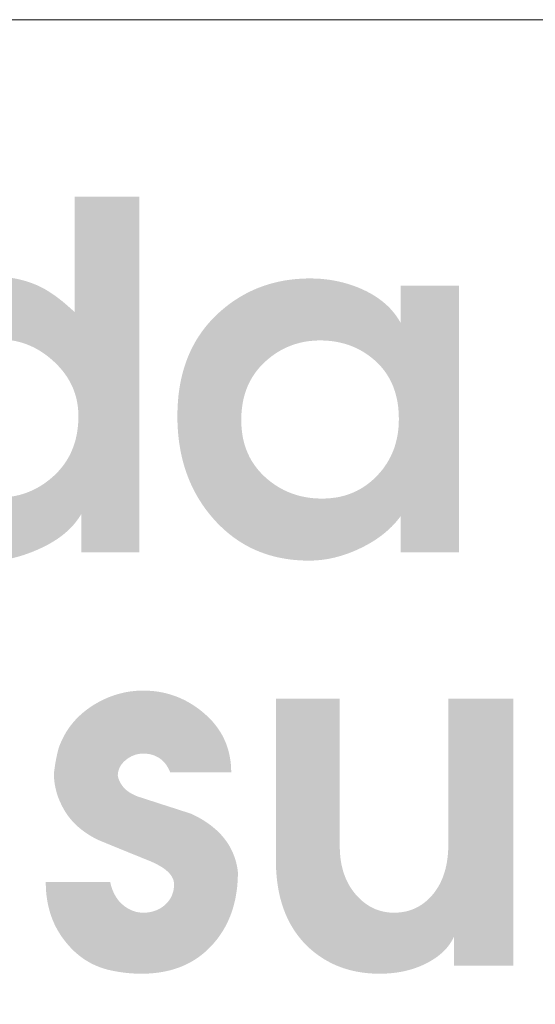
# Model space of a CAD drawing. Header units: millimetres. Extents: x 8949 to 48457, y -1077 to 15217.
# Tile 54 of 63: x 34537 to 34575, y 9299 to 9372. Entities that reach past the tile are written whole.
import ezdxf

# ---------------------------------------------------------------- set-up
doc = ezdxf.new("R2010")
doc.units = ezdxf.units.MM
doc.layers.add('0A_OCIEPLENIE', color=30, linetype='Continuous', lineweight=9)
doc.layers.add('0A_TABELKA', color=7, linetype='Continuous', lineweight=0)

# ---------------------------------------------------------------- blocks, each defined once
blk = doc.blocks.new('G$C46E6ED60')
at = {"true_color": 0x142354}
h = blk.add_hatch(color=179, dxfattribs=at)
h.paths.add_polyline_path([(645.2, 142.04), (645.21, 141.22), (645.24, 140.41), (645.3, 139.62), (645.38, 138.84), (645.48, 138.06), (645.6, 137.31), (645.74, 136.56), (645.91, 135.82), (646.09, 135.1), (646.3, 134.39), (646.53, 133.69), (646.79, 133), (647.06, 132.32), (647.36, 131.66), (647.68, 131), (648.02, 130.36), (648.39, 129.73), (648.77, 129.12), (649.18, 128.51), (649.61, 127.92), (650.06, 127.34), (650.54, 126.77), (651.04, 126.21), (651.55, 125.67), (652.06, 125.17), (652.56, 124.7), (653.08, 124.24), (653.61, 123.81), (654.14, 123.4), (654.68, 123.01), (655.23, 122.64), (655.79, 122.29), (656.36, 121.97), (656.94, 121.66), (657.52, 121.38), (658.11, 121.11), (658.71, 120.87), (659.32, 120.65), (659.94, 120.45), (660.56, 120.27), (661.2, 120.11), (661.84, 119.97), (662.49, 119.86), (663.14, 119.76), (663.81, 119.69), (664.49, 119.64), (665.17, 119.6), (665.86, 119.59), (666.57, 119.6), (667.28, 119.63), (667.98, 119.68), (668.67, 119.75), (669.35, 119.83), (670.03, 119.94), (670.69, 120.07), (671.35, 120.21), (672, 120.37), (672.65, 120.56), (673.28, 120.76), (673.91, 120.98), (674.53, 121.22), (675.14, 121.48), (675.74, 121.76), (676.34, 122.06), (676.93, 122.38), (677.51, 122.71), (678.08, 123.07), (678.65, 123.44), (679.2, 123.84), (679.75, 124.25), (680.29, 124.68), (680.83, 125.14), (681.42, 125.67), (681.99, 126.22), (682.54, 126.79), (683.05, 127.37), (683.55, 127.96), (684.02, 128.57), (684.46, 129.2), (684.88, 129.83), (685.27, 130.49), (685.64, 131.15), (685.98, 131.84), (686.29, 132.53), (686.58, 133.25), (686.85, 133.97), (687.09, 134.71), (687.31, 135.47), (687.49, 136.24), (687.66, 137.02), (687.8, 137.82), (687.91, 138.64), (688, 139.47), (688.06, 140.31), (688.1, 141.17), (688.11, 142.04), (688.1, 142.76), (688.07, 143.48), (688.01, 144.18), (687.93, 144.88), (687.83, 145.56), (687.7, 146.24), (687.55, 146.91), (687.38, 147.57), (687.18, 148.23), (686.96, 148.87), (686.72, 149.5), (686.46, 150.13), (686.17, 150.75), (685.86, 151.36), (685.53, 151.96), (685.17, 152.55), (684.79, 153.13), (684.39, 153.7), (683.96, 154.27), (683.51, 154.83), (683.04, 155.37), (682.55, 155.91), (682.03, 156.44), (681.49, 156.96), (680.93, 157.47), (680.37, 157.96), (679.81, 158.42), (679.23, 158.86), (678.65, 159.28), (678.06, 159.68), (677.47, 160.06), (676.87, 160.41), (676.26, 160.75), (675.65, 161.06), (675.03, 161.35), (674.41, 161.62), (673.77, 161.87), (673.13, 162.1), (672.49, 162.3), (671.84, 162.49), (671.18, 162.65), (670.52, 162.79), (669.84, 162.91), (669.17, 163.01), (668.48, 163.08), (667.79, 163.14), (667.09, 163.17), (666.39, 163.18), (665.72, 163.17), (665.05, 163.14), (664.39, 163.08), (663.74, 163.01), (663.09, 162.91), (662.44, 162.79), (661.8, 162.66), (661.17, 162.5), (660.54, 162.31), (659.92, 162.11), (659.3, 161.89), (658.69, 161.64), (658.08, 161.37), (657.48, 161.09), (656.88, 160.78), (656.29, 160.45), (655.71, 160.09), (655.12, 159.72), (654.55, 159.33), (653.98, 158.91), (653.41, 158.47), (652.85, 158.02), (652.3, 157.54), (651.75, 157.03), (651.21, 156.52), (650.7, 155.99), (650.21, 155.46), (649.75, 154.91), (649.3, 154.36), (648.88, 153.79), (648.49, 153.22), (648.11, 152.64), (647.76, 152.05), (647.43, 151.45), (647.12, 150.84), (646.84, 150.21), (646.58, 149.59), (646.34, 148.95), (646.12, 148.3), (645.93, 147.64), (645.76, 146.97), (645.61, 146.3), (645.49, 145.61), (645.38, 144.92), (645.3, 144.21), (645.25, 143.5), (645.21, 142.77)], is_closed=False)
h.paths.add_polyline_path([(687.06, 170.73), (687.06, 202.51), (704.94, 202.51), (704.94, 104.49), (688.91, 104.49), (688.91, 115.09), (688.6, 114.58), (688.28, 114.08), (687.94, 113.59), (687.58, 113.1), (687.21, 112.63), (686.82, 112.16), (686.41, 111.71), (685.98, 111.26), (685.54, 110.82), (685.08, 110.39), (684.6, 109.96), (684.11, 109.55), (683.6, 109.14), (683.07, 108.75), (682.53, 108.36), (681.96, 107.98), (681.39, 107.61), (680.79, 107.25), (680.18, 106.89), (679.55, 106.55), (678.9, 106.21), (678.24, 105.88), (677.55, 105.57), (676.86, 105.25), (676.28, 105.01), (675.72, 104.77), (675.15, 104.55), (674.59, 104.33), (674.03, 104.13), (673.48, 103.94), (672.93, 103.75), (672.38, 103.58), (671.84, 103.42), (671.3, 103.26), (670.76, 103.12), (670.23, 102.99), (669.7, 102.87), (669.18, 102.76), (668.66, 102.66), (668.14, 102.57), (667.63, 102.49), (667.12, 102.42), (666.61, 102.37), (666.11, 102.32), (665.61, 102.28), (665.12, 102.26), (664.63, 102.24), (664.14, 102.23), (662.95, 102.25), (661.78, 102.31), (660.61, 102.41), (659.46, 102.55), (658.32, 102.73), (657.18, 102.95), (656.06, 103.2), (654.96, 103.5), (653.86, 103.83), (652.77, 104.21), (651.69, 104.63), (650.63, 105.08), (649.57, 105.57), (648.53, 106.11), (647.5, 106.68), (646.48, 107.29), (645.47, 107.94), (644.47, 108.63), (643.48, 109.36), (642.5, 110.13), (641.54, 110.94), (640.58, 111.79), (639.64, 112.68), (638.71, 113.61), (637.8, 114.56), (636.93, 115.53), (636.1, 116.52), (635.31, 117.53), (634.55, 118.55), (633.84, 119.58), (633.16, 120.64), (632.53, 121.7), (631.93, 122.79), (631.37, 123.89), (630.84, 125.01), (630.36, 126.14), (629.92, 127.29), (629.51, 128.45), (629.14, 129.63), (628.82, 130.83), (628.53, 132.04), (628.28, 133.27), (628.06, 134.52), (627.89, 135.78), (627.75, 137.06), (627.66, 138.35), (627.6, 139.66), (627.58, 140.98), (627.6, 142.46), (627.66, 143.91), (627.76, 145.34), (627.91, 146.75), (628.09, 148.14), (628.32, 149.5), (628.58, 150.85), (628.89, 152.16), (629.24, 153.46), (629.63, 154.73), (630.06, 155.99), (630.53, 157.22), (631.04, 158.42), (631.59, 159.61), (632.18, 160.77), (632.82, 161.91), (633.49, 163.02), (634.21, 164.12), (634.97, 165.19), (635.77, 166.24), (636.61, 167.27), (637.49, 168.27), (638.41, 169.25), (639.37, 170.21), (640.27, 171.05), (641.18, 171.86), (642.11, 172.63), (643.05, 173.37), (643.99, 174.06), (644.96, 174.73), (645.93, 175.35), (646.92, 175.94), (647.92, 176.5), (648.93, 177.02), (649.96, 177.5), (650.99, 177.95), (652.04, 178.36), (653.1, 178.74), (654.18, 179.08), (655.26, 179.38), (656.36, 179.65), (657.47, 179.88), (658.6, 180.08), (659.73, 180.24), (660.88, 180.37), (662.04, 180.46), (663.22, 180.51), (664.4, 180.53), (665.04, 180.52), (665.67, 180.51), (666.3, 180.48), (666.92, 180.44), (667.53, 180.4), (668.14, 180.34), (668.74, 180.27), (669.33, 180.19), (669.92, 180.1), (670.51, 180), (671.08, 179.89), (671.66, 179.77), (672.22, 179.63), (672.78, 179.49), (673.33, 179.34), (673.88, 179.17), (674.42, 179), (674.96, 178.81), (675.49, 178.62), (676.01, 178.41), (676.53, 178.2), (677.04, 177.97), (677.55, 177.73), (678.05, 177.48), (678.39, 177.3), (678.74, 177.11), (679.09, 176.91), (679.44, 176.71), (679.79, 176.49), (680.15, 176.27), (680.51, 176.03), (680.87, 175.79), (681.24, 175.54), (681.61, 175.28), (681.98, 175.01), (682.35, 174.73), (682.73, 174.45), (683.11, 174.15), (683.49, 173.85), (683.88, 173.54), (684.26, 173.22), (684.65, 172.89), (685.05, 172.55), (685.44, 172.2), (685.84, 171.85), (686.25, 171.48), (686.65, 171.11)], is_closed=False)
h = blk.add_hatch(color=179, dxfattribs=at)
h.paths.add_polyline_path([(755.27, 119.33), (756.03, 119.34), (756.77, 119.38), (757.51, 119.43), (758.23, 119.51), (758.95, 119.6), (759.65, 119.72), (760.34, 119.86), (761.02, 120.03), (761.69, 120.21), (762.35, 120.42), (763, 120.65), (763.64, 120.9), (764.26, 121.17), (764.88, 121.46), (765.48, 121.78), (766.08, 122.12), (766.66, 122.47), (767.23, 122.86), (767.8, 123.26), (768.35, 123.68), (768.89, 124.13), (769.42, 124.6), (769.93, 125.09), (770.44, 125.6), (770.93, 126.13), (771.4, 126.66), (771.86, 127.21), (772.28, 127.77), (772.69, 128.35), (773.08, 128.93), (773.45, 129.52), (773.79, 130.12), (774.12, 130.74), (774.42, 131.36), (774.7, 132), (774.97, 132.65), (775.21, 133.31), (775.43, 133.97), (775.62, 134.65), (775.8, 135.34), (775.96, 136.04), (776.1, 136.76), (776.21, 137.48), (776.3, 138.21), (776.38, 138.96), (776.43, 139.71), (776.46, 140.48), (776.47, 141.26), (776.46, 142.08), (776.43, 142.9), (776.37, 143.7), (776.3, 144.48), (776.2, 145.25), (776.08, 146.01), (775.94, 146.75), (775.77, 147.47), (775.59, 148.18), (775.38, 148.88), (775.15, 149.56), (774.9, 150.23), (774.62, 150.88), (774.33, 151.52), (774.01, 152.14), (773.67, 152.75), (773.31, 153.35), (772.93, 153.93), (772.53, 154.49), (772.1, 155.04), (771.65, 155.58), (771.18, 156.1), (770.69, 156.6), (770.18, 157.1), (769.65, 157.57), (769.11, 158.02), (768.56, 158.46), (768, 158.87), (767.43, 159.27), (766.85, 159.64), (766.27, 159.99), (765.67, 160.32), (765.06, 160.64), (764.44, 160.93), (763.81, 161.2), (763.17, 161.45), (762.53, 161.69), (761.87, 161.9), (761.2, 162.09), (760.52, 162.26), (759.83, 162.41), (759.14, 162.54), (758.43, 162.66), (757.71, 162.75), (756.98, 162.82), (756.25, 162.87), (755.5, 162.9), (754.74, 162.91), (754.01, 162.9), (753.28, 162.87), (752.56, 162.81), (751.85, 162.74), (751.15, 162.65), (750.46, 162.53), (749.78, 162.4), (749.1, 162.24), (748.43, 162.06), (747.77, 161.86), (747.12, 161.64), (746.48, 161.4), (745.85, 161.14), (745.23, 160.86), (744.61, 160.56), (744, 160.24), (743.4, 159.89), (742.81, 159.53), (742.23, 159.14), (741.66, 158.74), (741.09, 158.31), (740.54, 157.86), (739.99, 157.39), (739.45, 156.9), (738.92, 156.4), (738.42, 155.87), (737.94, 155.34), (737.48, 154.79), (737.05, 154.23), (736.63, 153.65), (736.24, 153.06), (735.87, 152.46), (735.53, 151.84), (735.2, 151.22), (734.9, 150.57), (734.62, 149.92), (734.37, 149.25), (734.13, 148.56), (733.92, 147.87), (733.73, 147.16), (733.56, 146.43), (733.42, 145.69), (733.3, 144.94), (733.2, 144.18), (733.12, 143.4), (733.06, 142.61), (733.03, 141.8), (733.02, 140.98), (733.03, 140.14), (733.07, 139.32), (733.13, 138.51), (733.22, 137.71), (733.33, 136.92), (733.46, 136.16), (733.63, 135.4), (733.81, 134.66), (734.02, 133.93), (734.26, 133.22), (734.52, 132.52), (734.81, 131.84), (735.12, 131.17), (735.45, 130.51), (735.81, 129.87), (736.2, 129.25), (736.61, 128.63), (737.04, 128.04), (737.5, 127.45), (737.99, 126.88), (738.5, 126.33), (739.03, 125.78), (739.59, 125.26), (740.17, 124.74), (740.71, 124.3), (741.25, 123.88), (741.8, 123.47), (742.36, 123.09), (742.93, 122.72), (743.5, 122.37), (744.09, 122.04), (744.68, 121.73), (745.28, 121.44), (745.89, 121.17), (746.5, 120.92), (747.13, 120.68), (747.76, 120.47), (748.4, 120.27), (749.05, 120.09), (749.71, 119.93), (750.38, 119.79), (751.05, 119.67), (751.73, 119.57), (752.42, 119.48), (753.12, 119.42), (753.83, 119.37), (754.55, 119.34)], is_closed=False)
h.paths.add_polyline_path([(715.41, 142.04), (715.43, 143.56), (715.49, 145.05), (715.59, 146.51), (715.73, 147.95), (715.92, 149.36), (716.14, 150.74), (716.41, 152.09), (716.71, 153.41), (717.06, 154.71), (717.45, 155.98), (717.88, 157.23), (718.35, 158.44), (718.86, 159.63), (719.42, 160.79), (720.01, 161.92), (720.64, 163.03), (721.32, 164.1), (722.04, 165.15), (722.79, 166.17), (723.59, 167.17), (724.43, 168.13), (725.31, 169.07), (726.23, 169.98), (727.2, 170.87), (728.06, 171.61), (728.95, 172.33), (729.84, 173.01), (730.75, 173.66), (731.68, 174.27), (732.62, 174.86), (733.57, 175.42), (734.54, 175.94), (735.52, 176.43), (736.52, 176.89), (737.53, 177.32), (738.55, 177.71), (739.59, 178.08), (740.65, 178.41), (741.71, 178.71), (742.8, 178.98), (743.89, 179.22), (745, 179.43), (746.13, 179.6), (747.27, 179.74), (748.42, 179.85), (749.59, 179.93), (750.77, 179.98), (751.97, 180), (752.64, 179.99), (753.3, 179.97), (753.97, 179.95), (754.62, 179.91), (755.28, 179.86), (755.93, 179.79), (756.58, 179.72), (757.22, 179.64), (757.86, 179.54), (758.49, 179.43), (759.12, 179.31), (759.75, 179.18), (760.37, 179.04), (760.99, 178.89), (761.6, 178.73), (762.21, 178.55), (762.81, 178.37), (763.41, 178.17), (764.01, 177.96), (764.6, 177.74), (765.19, 177.51), (765.78, 177.27), (766.36, 177.01), (766.93, 176.75), (767.5, 176.48), (768.05, 176.19), (768.6, 175.9), (769.13, 175.6), (769.64, 175.29), (770.14, 174.97), (770.64, 174.64), (771.11, 174.3), (771.58, 173.95), (772.03, 173.6), (772.47, 173.23), (772.89, 172.86), (773.31, 172.48), (773.71, 172.09), (774.1, 171.69), (774.47, 171.28), (774.83, 170.86), (775.18, 170.43), (775.52, 170), (775.84, 169.55), (776.15, 169.1), (776.45, 168.64), (776.73, 168.16), (777, 167.68), (777, 178.01), (793.03, 178.01), (793.03, 104.49), (777, 104.49), (777, 114.56), (776.68, 114.11), (776.34, 113.67), (775.99, 113.24), (775.63, 112.82), (775.26, 112.4), (774.87, 111.99), (774.48, 111.58), (774.07, 111.19), (773.65, 110.79), (773.22, 110.41), (772.78, 110.03), (772.33, 109.66), (771.87, 109.29), (771.39, 108.94), (770.9, 108.58), (770.41, 108.24), (769.9, 107.9), (769.38, 107.57), (768.84, 107.24), (768.3, 106.93), (767.74, 106.61), (767.18, 106.31), (766.6, 106.01), (766.01, 105.72), (765.41, 105.43), (764.81, 105.16), (764.22, 104.9), (763.62, 104.65), (763.02, 104.42), (762.43, 104.19), (761.83, 103.98), (761.24, 103.78), (760.64, 103.59), (760.04, 103.42), (759.45, 103.26), (758.85, 103.1), (758.26, 102.97), (757.66, 102.84), (757.06, 102.72), (756.47, 102.62), (755.87, 102.53), (755.28, 102.45), (754.68, 102.39), (754.09, 102.33), (753.49, 102.29), (752.89, 102.26), (752.3, 102.24), (751.7, 102.23), (750.38, 102.25), (749.07, 102.31), (747.79, 102.41), (746.52, 102.55), (745.28, 102.73), (744.05, 102.94), (742.85, 103.2), (741.67, 103.49), (740.51, 103.82), (739.37, 104.2), (738.24, 104.61), (737.14, 105.06), (736.06, 105.55), (735.01, 106.08), (733.97, 106.65), (732.95, 107.26), (731.95, 107.91), (730.97, 108.6), (730.02, 109.32), (729.08, 110.09), (728.16, 110.89), (727.27, 111.74), (726.39, 112.62), (725.54, 113.54), (724.71, 114.5), (723.92, 115.47), (723.16, 116.46), (722.44, 117.48), (721.76, 118.51), (721.1, 119.57), (720.49, 120.64), (719.91, 121.74), (719.36, 122.85), (718.85, 123.99), (718.38, 125.15), (717.94, 126.32), (717.53, 127.52), (717.16, 128.74), (716.83, 129.98), (716.53, 131.24), (716.27, 132.51), (716.04, 133.81), (715.84, 135.13), (715.69, 136.47), (715.56, 137.84), (715.48, 139.22), (715.42, 140.62)], is_closed=False)
for points in [[(682.69, 50.61), (682.91, 51.24), (683.16, 51.85), (683.42, 52.45), (683.69, 53.04), (683.98, 53.63), (684.29, 54.2), (684.61, 54.76), (684.95, 55.3), (685.3, 55.84), (685.67, 56.37), (686.06, 56.88), (686.46, 57.38), (686.88, 57.88), (687.31, 58.36), (687.76, 58.83), (688.22, 59.29), (688.7, 59.74), (689.19, 60.18), (689.7, 60.6), (690.23, 61.02), (690.77, 61.42), (691.33, 61.81), (691.9, 62.2), (692.49, 62.57), (693.02, 62.88), (693.55, 63.18), (694.09, 63.47), (694.63, 63.74), (695.17, 64), (695.72, 64.25), (696.26, 64.49), (696.82, 64.71), (697.37, 64.91), (697.92, 65.11), (698.48, 65.29), (699.05, 65.45), (699.61, 65.61), (700.18, 65.75), (700.75, 65.88), (701.32, 65.99), (701.89, 66.09), (702.47, 66.18), (703.05, 66.25), (703.64, 66.31), (704.22, 66.36), (704.81, 66.39), (705.4, 66.41), (706, 66.42), (706.79, 66.41), (707.57, 66.37), (708.35, 66.32), (709.12, 66.24), (709.88, 66.14), (710.63, 66.02), (711.38, 65.88), (712.12, 65.71), (712.85, 65.52), (713.57, 65.31), (714.28, 65.08), (714.99, 64.83), (715.69, 64.55), (716.38, 64.25), (717.07, 63.93), (717.75, 63.59), (718.42, 63.22), (719.08, 62.84), (719.73, 62.43), (720.38, 62), (721.02, 61.55), (721.65, 61.07), (722.28, 60.57), (722.89, 60.05), (723.49, 59.52), (724.07, 58.97), (724.62, 58.41), (725.14, 57.84), (725.64, 57.25), (726.11, 56.66), (726.55, 56.05), (726.97, 55.43), (727.37, 54.8), (727.74, 54.16), (728.08, 53.5), (728.4, 52.83), (728.7, 52.16), (728.97, 51.46), (729.21, 50.76), (729.42, 50.05), (729.62, 49.32), (729.78, 48.58), (729.92, 47.83), (730.04, 47.07), (730.13, 46.29), (730.19, 45.51), (730.23, 44.71), (730.24, 43.9), (713.42, 43.9), (713.33, 44.12), (713.23, 44.33), (713.14, 44.54), (713.04, 44.74), (712.94, 44.94), (712.83, 45.14), (712.72, 45.32), (712.61, 45.51), (712.5, 45.69), (712.38, 45.86), (712.26, 46.03), (712.14, 46.2), (712.01, 46.36), (711.89, 46.51), (711.75, 46.66), (711.62, 46.81), (711.48, 46.95), (711.34, 47.09), (711.2, 47.22), (711.05, 47.34), (710.9, 47.46), (710.75, 47.58), (710.6, 47.69), (710.44, 47.8), (710.28, 47.9), (710.11, 48), (709.95, 48.09), (709.78, 48.18), (709.61, 48.27), (709.44, 48.35), (709.27, 48.43), (709.09, 48.5), (708.91, 48.57), (708.73, 48.63), (708.55, 48.69), (708.37, 48.74), (708.18, 48.79), (707.99, 48.84), (707.8, 48.88), (707.61, 48.92), (707.41, 48.95), (707.22, 48.98), (707.02, 49), (706.82, 49.02), (706.62, 49.04), (706.41, 49.05), (706.21, 49.06), (706, 49.06), (705.78, 49.05), (705.56, 49.05), (705.34, 49.03), (705.13, 49.01), (704.91, 48.98), (704.7, 48.95), (704.49, 48.91), (704.28, 48.86), (704.08, 48.81), (703.87, 48.75), (703.67, 48.68), (703.46, 48.61), (703.26, 48.53), (703.06, 48.45), (702.87, 48.36), (702.67, 48.26), (702.48, 48.16), (702.28, 48.05), (702.09, 47.94), (701.9, 47.82), (701.72, 47.69), (701.53, 47.55), (701.34, 47.41), (701.16, 47.27), (700.98, 47.12), (700.81, 46.96), (700.65, 46.81), (700.49, 46.65), (700.35, 46.49), (700.21, 46.33), (700.07, 46.16), (699.95, 45.99), (699.83, 45.82), (699.72, 45.65), (699.62, 45.47), (699.52, 45.3), (699.44, 45.12), (699.36, 44.93), (699.29, 44.75), (699.22, 44.56), (699.16, 44.37), (699.12, 44.17), (699.07, 43.98), (699.04, 43.78), (699.01, 43.58), (698.99, 43.37), (698.98, 43.17), (698.98, 42.96), (699, 42.82), (699.03, 42.69), (699.06, 42.56), (699.09, 42.43), (699.13, 42.29), (699.17, 42.16), (699.22, 42.03), (699.27, 41.9), (699.32, 41.77), (699.37, 41.64), (699.43, 41.51), (699.49, 41.38), (699.56, 41.25), (699.62, 41.12), (699.7, 40.99), (699.77, 40.86), (699.85, 40.73), (699.93, 40.6), (700.02, 40.47), (700.11, 40.34), (700.2, 40.22), (700.3, 40.09), (700.4, 39.96), (700.5, 39.83), (700.61, 39.71), (700.72, 39.58), (700.84, 39.46), (700.96, 39.34), (701.09, 39.22), (701.22, 39.1), (701.35, 38.98), (701.49, 38.87), (701.64, 38.75), (701.79, 38.64), (701.95, 38.53), (702.11, 38.42), (702.27, 38.32), (702.44, 38.21), (702.62, 38.11), (702.8, 38.01), (702.98, 37.91), (703.17, 37.81), (703.36, 37.71), (703.56, 37.62), (703.77, 37.52), (703.98, 37.43), (704.19, 37.34), (704.41, 37.25), (705.03, 37.05), (705.65, 36.85), (706.26, 36.65), (706.88, 36.45), (707.5, 36.25), (708.12, 36.05), (708.74, 35.85), (709.35, 35.65), (709.97, 35.45), (710.59, 35.25), (711.21, 35.05), (711.83, 34.85), (712.44, 34.66), (713.06, 34.46), (713.68, 34.26), (714.3, 34.06), (714.92, 33.86), (715.54, 33.66), (716.15, 33.46), (716.77, 33.26), (717.39, 33.06), (718.01, 32.86), (718.63, 32.66), (719.25, 32.47), (720.2, 32), (721.11, 31.52), (722, 31.02), (722.84, 30.51), (723.65, 29.97), (724.42, 29.42), (725.15, 28.85), (725.85, 28.26), (726.51, 27.66), (727.14, 27.03), (727.73, 26.39), (728.28, 25.73), (728.8, 25.05), (729.28, 24.36), (729.73, 23.64), (730.13, 22.91), (730.51, 22.16), (730.84, 21.39), (731.14, 20.61), (731.4, 19.8), (731.63, 18.98), (731.82, 18.14), (731.97, 17.28), (732.09, 16.41), (732.08, 15.44), (732.05, 14.49), (731.99, 13.55), (731.92, 12.63), (731.82, 11.72), (731.69, 10.82), (731.55, 9.94), (731.39, 9.07), (731.2, 8.22), (730.99, 7.38), (730.76, 6.56), (730.5, 5.75), (730.23, 4.96), (729.93, 4.17), (729.61, 3.41), (729.27, 2.66), (728.9, 1.92), (728.52, 1.2), (728.11, 0.49), (727.68, -0.21), (727.23, -0.89), (726.75, -1.56), (726.26, -2.21), (725.74, -2.85), (725.12, -3.56), (724.48, -4.25), (723.83, -4.9), (723.15, -5.52), (722.45, -6.12), (721.74, -6.68), (721, -7.21), (720.25, -7.72), (719.47, -8.19), (718.68, -8.63), (717.86, -9.04), (717.03, -9.42), (716.17, -9.77), (715.3, -10.09), (714.4, -10.38), (713.49, -10.64), (712.56, -10.86), (711.6, -11.06), (710.63, -11.23), (709.64, -11.36), (708.63, -11.47), (707.6, -11.55), (706.54, -11.59), (705.47, -11.61), (705.15, -11.61), (704.83, -11.6), (704.51, -11.6), (704.19, -11.59), (703.86, -11.57), (703.54, -11.56), (703.22, -11.54), (702.89, -11.52), (702.57, -11.5), (702.24, -11.47), (701.92, -11.44), (701.59, -11.41), (701.27, -11.38), (700.94, -11.34), (700.61, -11.3), (700.29, -11.26), (699.96, -11.21), (699.63, -11.16), (699.3, -11.11), (698.97, -11.06), (698.64, -11), (698.31, -10.94), (697.98, -10.88), (697.65, -10.81), (697.01, -10.68), (696.37, -10.53), (695.74, -10.37), (695.12, -10.19), (694.51, -9.99), (693.91, -9.77), (693.32, -9.54), (692.74, -9.29), (692.16, -9.02), (691.6, -8.74), (691.05, -8.43), (690.5, -8.12), (689.96, -7.78), (689.44, -7.43), (688.92, -7.06), (688.41, -6.67), (687.91, -6.26), (687.42, -5.84), (686.94, -5.4), (686.47, -4.95), (686.01, -4.47), (685.55, -3.98), (685.11, -3.47), (684.68, -2.95), (684.22, -2.38), (683.79, -1.8), (683.37, -1.21), (682.98, -0.6), (682.6, 0.01), (682.24, 0.63), (681.9, 1.27), (681.58, 1.91), (681.28, 2.57), (681, 3.24), (680.74, 3.91), (680.5, 4.6), (680.28, 5.3), (680.08, 6.01), (679.89, 6.73), (679.73, 7.46), (679.58, 8.2), (679.46, 8.96), (679.35, 9.72), (679.26, 10.49), (679.19, 11.28), (679.15, 12.07), (679.12, 12.88), (679.11, 13.69), (696.86, 13.69), (696.94, 13.35), (697.03, 13.01), (697.12, 12.68), (697.21, 12.36), (697.32, 12.04), (697.43, 11.73), (697.54, 11.43), (697.66, 11.14), (697.79, 10.85), (697.92, 10.57), (698.06, 10.29), (698.2, 10.03), (698.35, 9.77), (698.5, 9.51), (698.67, 9.27), (698.83, 9.03), (699, 8.8), (699.18, 8.57), (699.36, 8.35), (699.55, 8.14), (699.75, 7.94), (699.95, 7.74), (700.16, 7.55), (700.37, 7.37), (700.58, 7.19), (700.8, 7.02), (701.02, 6.86), (701.24, 6.71), (701.47, 6.56), (701.69, 6.43), (701.92, 6.29), (702.14, 6.17), (702.37, 6.05), (702.6, 5.95), (702.83, 5.85), (703.07, 5.75), (703.3, 5.67), (703.54, 5.59), (703.78, 5.52), (704.02, 5.45), (704.26, 5.39), (704.5, 5.35), (704.75, 5.3), (704.99, 5.27), (705.24, 5.24), (705.49, 5.23), (705.74, 5.21), (706, 5.21), (706.29, 5.21), (706.58, 5.23), (706.87, 5.24), (707.16, 5.27), (707.44, 5.31), (707.71, 5.35), (707.99, 5.4), (708.26, 5.45), (708.52, 5.52), (708.78, 5.59), (709.04, 5.67), (709.29, 5.76), (709.54, 5.85), (709.79, 5.96), (710.03, 6.07), (710.27, 6.19), (710.5, 6.31), (710.73, 6.44), (710.96, 6.58), (711.18, 6.73), (711.4, 6.89), (711.61, 7.05), (711.82, 7.22), (712.03, 7.4), (712.23, 7.59), (712.42, 7.78), (712.6, 7.97), (712.78, 8.17), (712.94, 8.37), (713.1, 8.58), (713.25, 8.79), (713.39, 9), (713.52, 9.22), (713.64, 9.45), (713.76, 9.68), (713.87, 9.91), (713.96, 10.15), (714.05, 10.39), (714.13, 10.64), (714.21, 10.89), (714.27, 11.14), (714.33, 11.4), (714.37, 11.66), (714.41, 11.93), (714.44, 12.2), (714.46, 12.48), (714.48, 12.76), (714.48, 13.05), (714.47, 13.36), (714.43, 13.66), (714.37, 13.96), (714.28, 14.26), (714.17, 14.56), (714.04, 14.85), (713.88, 15.14), (713.69, 15.43), (713.48, 15.71), (713.25, 16), (712.99, 16.27), (712.71, 16.55), (712.4, 16.82), (712.07, 17.09), (711.71, 17.36), (711.33, 17.62), (710.92, 17.88), (710.49, 18.14), (710.04, 18.39), (709.56, 18.64), (709.05, 18.89), (708.52, 19.14), (707.97, 19.38), (707.39, 19.62), (706.8, 19.86), (706.21, 20.09), (705.63, 20.33), (705.04, 20.57), (704.45, 20.81), (703.87, 21.04), (703.29, 21.28), (702.7, 21.52), (702.12, 21.75), (701.54, 21.99), (700.96, 22.22), (700.39, 22.46), (699.81, 22.69), (699.24, 22.93), (698.66, 23.16), (698.09, 23.4), (697.52, 23.63), (696.95, 23.86), (696.38, 24.1), (695.81, 24.33), (695.25, 24.56), (694.68, 24.79), (694.12, 25.03), (693.55, 25.26), (693.04, 25.52), (692.54, 25.78), (692.04, 26.05), (691.56, 26.33), (691.1, 26.61), (690.64, 26.9), (690.19, 27.2), (689.76, 27.51), (689.33, 27.82), (688.92, 28.14), (688.52, 28.46), (688.13, 28.79), (687.75, 29.13), (687.39, 29.47), (687.03, 29.83), (686.69, 30.18), (686.35, 30.55), (686.03, 30.92), (685.72, 31.3), (685.42, 31.68), (685.13, 32.07), (684.86, 32.47), (684.59, 32.88), (684.34, 33.29), (684.09, 33.7), (683.86, 34.12), (683.64, 34.54), (683.43, 34.96), (683.23, 35.38), (683.03, 35.8), (682.85, 36.22), (682.68, 36.65), (682.52, 37.07), (682.37, 37.5), (682.23, 37.93), (682.1, 38.35), (681.99, 38.78), (681.88, 39.21), (681.78, 39.65), (681.69, 40.08), (681.61, 40.51), (681.55, 40.95), (681.49, 41.39), (681.44, 41.82), (681.41, 42.26), (681.38, 42.7), (681.36, 43.14), (681.36, 43.59), (681.38, 43.76), (681.4, 43.93), (681.42, 44.1), (681.45, 44.27), (681.47, 44.44), (681.49, 44.6), (681.51, 44.76), (681.53, 44.92), (681.56, 45.08), (681.58, 45.24), (681.6, 45.39), (681.62, 45.54), (681.64, 45.69), (681.67, 45.83), (681.69, 45.97), (681.71, 46.12), (681.73, 46.25), (681.76, 46.39), (681.78, 46.53), (681.8, 46.66), (681.82, 46.79), (681.85, 46.91), (681.87, 47.04), (681.89, 47.16), (681.91, 47.29), (681.94, 47.41), (681.96, 47.54), (681.99, 47.67), (682.01, 47.8), (682.04, 47.93), (682.07, 48.06), (682.1, 48.2), (682.13, 48.33), (682.16, 48.47), (682.19, 48.61), (682.22, 48.76), (682.25, 48.9), (682.29, 49.05), (682.32, 49.19), (682.36, 49.34), (682.4, 49.5), (682.44, 49.65), (682.47, 49.81), (682.51, 49.96), (682.56, 50.12), (682.6, 50.28), (682.64, 50.45)], [(742.57, 19.73), (742.57, 64.16), (760.18, 64.16), (760.18, 23.58), (760.19, 22.88), (760.21, 22.2), (760.25, 21.52), (760.31, 20.85), (760.38, 20.2), (760.47, 19.56), (760.57, 18.93), (760.69, 18.31), (760.83, 17.7), (760.98, 17.11), (761.15, 16.52), (761.34, 15.95), (761.54, 15.39), (761.75, 14.84), (761.99, 14.3), (762.24, 13.77), (762.5, 13.26), (762.78, 12.76), (763.08, 12.26), (763.4, 11.78), (763.73, 11.31), (764.07, 10.86), (764.43, 10.41), (764.81, 9.98), (765.17, 9.59), (765.53, 9.21), (765.9, 8.86), (766.28, 8.52), (766.66, 8.2), (767.05, 7.89), (767.44, 7.6), (767.85, 7.33), (768.25, 7.07), (768.67, 6.83), (769.09, 6.61), (769.52, 6.4), (769.95, 6.21), (770.39, 6.04), (770.84, 5.88), (771.29, 5.74), (771.75, 5.62), (772.22, 5.51), (772.69, 5.42), (773.17, 5.34), (773.65, 5.28), (774.14, 5.24), (774.64, 5.22), (775.15, 5.21), (775.66, 5.22), (776.17, 5.24), (776.67, 5.28), (777.16, 5.34), (777.65, 5.41), (778.13, 5.5), (778.6, 5.6), (779.06, 5.72), (779.52, 5.86), (779.97, 6.01), (780.41, 6.18), (780.85, 6.37), (781.27, 6.57), (781.69, 6.79), (782.1, 7.02), (782.51, 7.27), (782.91, 7.53), (783.3, 7.81), (783.68, 8.11), (784.05, 8.42), (784.42, 8.75), (784.78, 9.1), (785.13, 9.46), (785.48, 9.84), (785.86, 10.27), (786.22, 10.72), (786.56, 11.19), (786.89, 11.66), (787.21, 12.16), (787.51, 12.66), (787.79, 13.18), (788.05, 13.71), (788.3, 14.26), (788.54, 14.82), (788.75, 15.4), (788.95, 15.98), (789.14, 16.59), (789.31, 17.2), (789.46, 17.83), (789.6, 18.47), (789.72, 19.13), (789.82, 19.8), (789.91, 20.48), (789.98, 21.18), (790.04, 21.9), (790.08, 22.62), (790.1, 23.36), (790.11, 24.11), (790.11, 64.16), (808, 64.16), (808, -9.36), (791.71, -9.36), (791.71, -1.27), (791.54, -1.65), (791.35, -2.03), (791.16, -2.39), (790.95, -2.75), (790.72, -3.11), (790.49, -3.46), (790.24, -3.8), (789.98, -4.14), (789.71, -4.47), (789.42, -4.8), (789.12, -5.12), (788.81, -5.43), (788.49, -5.74), (788.15, -6.04), (787.8, -6.33), (787.44, -6.62), (787.07, -6.91), (786.68, -7.19), (786.28, -7.46), (785.87, -7.72), (785.44, -7.98), (785, -8.24), (784.55, -8.49), (784.09, -8.73), (783.62, -8.96), (783.14, -9.19), (782.66, -9.4), (782.17, -9.61), (781.67, -9.8), (781.17, -9.99), (780.67, -10.16), (780.15, -10.33), (779.63, -10.48), (779.11, -10.63), (778.58, -10.76), (778.05, -10.89), (777.5, -11), (776.96, -11.11), (776.4, -11.2), (775.85, -11.29), (775.28, -11.36), (774.71, -11.43), (774.14, -11.48), (773.56, -11.53), (772.97, -11.56), (772.38, -11.59), (771.78, -11.6), (771.17, -11.61), (770.21, -11.6), (769.26, -11.56), (768.32, -11.5), (767.39, -11.41), (766.48, -11.3), (765.58, -11.16), (764.7, -11), (763.83, -10.81), (762.97, -10.6), (762.13, -10.37), (761.29, -10.11), (760.48, -9.82), (759.67, -9.51), (758.88, -9.18), (758.1, -8.82), (757.34, -8.43), (756.59, -8.02), (755.85, -7.59), (755.13, -7.13), (754.41, -6.65), (753.72, -6.14), (753.03, -5.61), (752.36, -5.05), (751.7, -4.47), (750.96, -3.75), (750.24, -3.01), (749.56, -2.24), (748.91, -1.44), (748.29, -0.62), (747.7, 0.22), (747.15, 1.09), (746.62, 1.98), (746.13, 2.9), (745.67, 3.85), (745.24, 4.82), (744.85, 5.82), (744.48, 6.84), (744.15, 7.88), (743.85, 8.95), (743.58, 10.05), (743.34, 11.17), (743.14, 12.32), (742.96, 13.49), (742.82, 14.69), (742.71, 15.91), (742.63, 17.16), (742.58, 18.43)]]:
    blk.add_hatch(color=179, dxfattribs=at).paths.add_polyline_path(points, is_closed=False)

msp = doc.modelspace()

# ---------------------------------------------------------------- linework, layer by layer
at = {"layer": '0A_TABELKA'}
msp.add_line((34333.172, 9371.863), (34654.922, 9371.863), dxfattribs=at)
msp.add_line((34333.172, 9371.863), (34654.922, 9371.863), dxfattribs=at)
msp.add_line((34333.172, 9371.863), (34654.922, 9371.863), dxfattribs=at)
msp.add_lwpolyline([(34333.172, 9371.863), (34654.922, 9371.863), (34654.922, 9248.197), (34333.172, 9248.197)], close=True, dxfattribs=at)

# ---------------------------------------------------------------- block references
at = {"layer": '0A_OCIEPLENIE', "xscale": 0.2695, "yscale": 0.2695, "zscale": 0.2695}
msp.add_blockref('G$C46E6ED60', (34356.075, 9304.136), dxfattribs=at)

doc.saveas('drawing.dxf')
